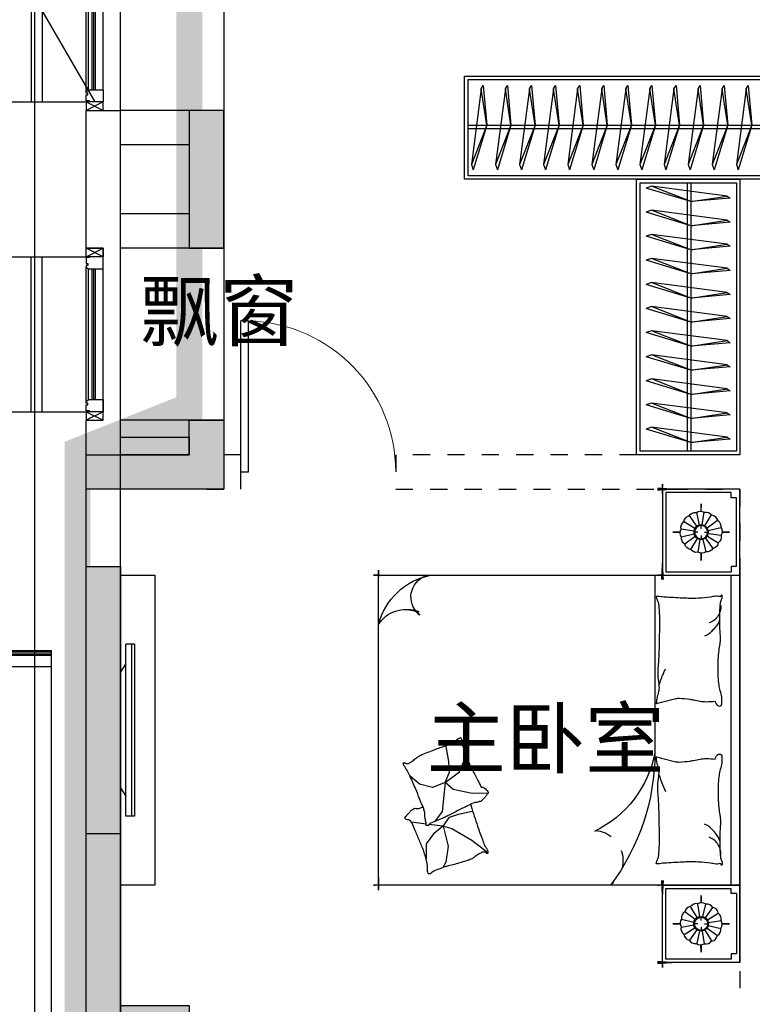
# Model space of a CAD drawing. Header units: millimetres. Extents: x 296296 to 297283, y 219875 to 220035.
# Tile 44 of 256: x 296655.19 to 296659.45, y 220011.22 to 220016.94. Entities that reach past the tile are written whole.
import ezdxf

# ---------------------------------------------------------------- set-up
doc = ezdxf.new("R2010")
doc.units = ezdxf.units.MM
for name, pattern in [('185洋房-边套（报建版）-旧规$0$DASH', [0.35, 0.25, -0.1]), ('185洋房-边套（报建版）-旧规$0$洋房户型$0$CONTINOUS', [0]), ('185洋房-边套（报建版）-旧规$0$洋房户型$0$XU-140-SF-N1$0$DASH', [0.35, 0.25, -0.1])]:
    doc.linetypes.add(name, pattern=pattern)
doc.layers.add('面积-计容-住宅-1', color=1, linetype='Continuous', lineweight=0)
doc.styles.get("Standard").update_dxf_attribs({"font": 'arial.ttf'})

# ---------------------------------------------------------------- blocks, each defined once
blk = doc.blocks.new('wy53eu64i765i57i78i')
for points in [[(950474.8552037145, 185258.4376817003), (950674.8552037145, 185258.4376817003), (950674.8552037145, 186058.4376817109), (950474.8552037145, 186058.4376817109)], [(949874.8547115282, 183858.4376814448), (949874.8547115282, 184058.4377638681), (950474.8551656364, 184058.4376814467), (950474.8551656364, 184258.4376814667), (950674.8551656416, 184258.4376814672), (950674.855165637, 183858.4376814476)], [(950074.8551655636, 181858.4376814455), (950074.855165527, 180858.4377258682), (950474.8547115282, 180858.4377258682), (950474.8547115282, 180658.4377258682), (949874.8547115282, 180658.4377258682), (949874.8547115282, 181858.4376814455)]]:
    blk.add_hatch(color=253).paths.add_polyline_path(points)
at = {"color": 253}
for points in [[(950474.8552037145, 185258.4376817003), (950674.8552037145, 185258.4376817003), (950674.8552037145, 186058.4376817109), (950474.8552037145, 186058.4376817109)], [(949874.8547115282, 183858.4376814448), (949874.8547115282, 184058.4377638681), (950474.8551656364, 184058.4376814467), (950474.8551656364, 184258.4376814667), (950674.8551656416, 184258.4376814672), (950674.855165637, 183858.4376814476)], [(950074.8551655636, 181858.4376814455), (950074.855165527, 180858.4377258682), (950474.8547115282, 180858.4377258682), (950474.8547115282, 180658.4377258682), (949874.8547115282, 180658.4377258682), (949874.8547115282, 181858.4376814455)]]:
    blk.add_lwpolyline(points, close=True, dxfattribs=at)
blk = doc.blocks.new('sayea5yuteaytuytrauyt')
h = blk.add_hatch()
h.set_pattern_fill('钢筋混凝土', color=253, scale=100)
h.set_pattern_definition([(45, (0, 0), (-176.7766952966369, 176.7766952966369), []), (49.99999999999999, (0, 0), (717.2601826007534, -62.75213498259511), [75, -825]), (355, (0, 0), (-138.751333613, 752.1921337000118), [60, -660]), (100.4514, (59.77168, -5.22934), (578.5093817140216, 689.4395420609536), [63.74019000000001, -701.142112]), (46.1842, (0, 200), (1067.241048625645, -165.5190143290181), [112.5, -1237.5]), (96.63560000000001, (88.936745, 186.206693), (934.6627055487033, 974.1178709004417), [95.610288, -1051.713]), (351.1842, (0, 200), (934.6619451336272, 974.1186009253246), [90, -990]), (21, (100, 150), (596.9070521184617, -402.6188906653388), [75, -825]), (326.0000000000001, (100, 150), (243.3153319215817, 725.150045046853), [60, -660]), (71.4514, (149.742233, 116.448394), (840.22262858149, 322.5304967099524), [63.74019000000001, -701.142112]), (37.5, (0, 0), (12.15985531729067, 332.8938538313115), [0, -652, 0, -670, 0, -662.5]), (7.5, (0, 0), (263.0695374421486, 394.4117118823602), [0, -382, 0, -637, 0, -252.5]), (327.5, (-223, 0), (533.822436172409, -22.55487173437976), [0, -250, 0, -780, 0, -1035]), (317.5, (-323, 0), (583.1861693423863, 100.1049823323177), [0, -325, 0, -518, 0, -735])])
h.paths.add_polyline_path([(1007424.854593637, 89058.43775986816), (1007424.854593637, 87258.43856486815), (1007174.854593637, 87258.43856486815), (1007174.854593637, 89058.43775986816)])
h.paths.add_polyline_path([(1021574.855280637, 89058.43775986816), (1021574.855280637, 87258.43856486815), (1021324.855280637, 87258.43856486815), (1021324.855280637, 89058.43775986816)])
h.paths.add_polyline_path([(989374.8548266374, 89058.43775186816), (989374.8548266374, 87258.43815686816), (989124.8548266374, 87258.43815686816), (989124.8548266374, 89058.43775186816)])
h.paths.add_polyline_path([(1039624.855051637, 89058.43775186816), (1039624.855051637, 87258.43815686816), (1039374.855051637, 87258.43815686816), (1039374.855051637, 89058.43775186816)])
h.paths.add_polyline_path([(1014474.854936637, 87858.43815686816), (1014474.854936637, 84858.43816086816), (1014274.854936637, 84858.43816086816), (1014274.854936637, 87858.43815686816)])
h.paths.add_polyline_path([(1044574.854944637, 92958.43692786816), (1044574.854944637, 91158.43691286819), (1044374.854944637, 91158.43691286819), (1044374.854944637, 92758.43691286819), (1044074.854822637, 92758.43691286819), (1044074.854822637, 92958.43691286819)])
h.paths.add_polyline_path([(984374.8549336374, 92758.43691286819), (984374.8549336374, 91158.43691286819), (984174.8549336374, 91158.43691286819), (984174.8548116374, 92958.43691286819), (984674.8550556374, 92958.43691286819), (984674.8550556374, 92758.43691286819)])
h.paths.add_polyline_path([(1027974.850721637, 92758.43691286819), (1027974.850721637, 91258.40206186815), (1027774.850721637, 91258.40206186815), (1027774.850721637, 92958.43691286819), (1028324.850721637, 92958.43691286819), (1028324.850721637, 92758.43691286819)])
h.paths.add_polyline_path([(1000974.859155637, 92958.43691286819), (1000974.859155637, 91258.40206186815), (1000774.859155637, 91258.40206186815), (1000774.859155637, 92758.43691286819), (1000424.859155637, 92758.43691286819), (1000424.859155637, 92958.43691286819)])
h.paths.add_polyline_path([(1033174.859613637, 92958.43691286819), (1033174.859613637, 91258.40205786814), (1032974.859613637, 91258.40205786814), (1032974.859613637, 92758.43691286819), (1032624.859613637, 92758.43691286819), (1032624.859613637, 92958.43691286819)])
h.paths.add_polyline_path([(995774.8502636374, 92758.43691286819), (995774.8502636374, 91258.40205786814), (995574.8502636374, 91258.40205786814), (995574.8502636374, 92958.43691286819), (996124.8502636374, 92958.43691286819), (996124.8502636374, 92758.43691286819)])
h.paths.add_polyline_path([(1014874.854936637, 80258.43772586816), (1014874.854936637, 80058.43772586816), (1014274.854936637, 80058.43772586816), (1014274.854936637, 81858.43772586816), (1014474.854936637, 81858.43772586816), (1014474.854936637, 80258.43772586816)])
h.paths.add_polyline_path([(1046674.855165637, 92358.43775186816), (1046674.855165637, 90658.43777086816), (1046474.855165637, 90658.43777086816), (1046474.855165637, 92158.43775186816), (1046024.855051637, 92158.43775186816), (1046024.855051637, 92358.43775186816)])
h.paths.add_polyline_path([(982274.8547116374, 92158.43775186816), (982274.8547116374, 90658.43777086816), (982074.8547116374, 90658.43777086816), (982074.8547116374, 92358.43775186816), (982724.8548266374, 92358.43775186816), (982724.8548266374, 92158.43775186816)])
h.paths.add_polyline_path([(1042874.855566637, 80058.43772586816), (1042874.855604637, 79458.43791586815), (1042074.855596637, 79458.43791586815), (1042074.855596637, 79658.43791586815), (1042674.855566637, 79658.43791586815), (1042674.855528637, 80258.43772586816), (1043624.855539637, 80258.43772586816), (1043624.855539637, 80058.43772586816)])
h.paths.add_polyline_path([(1010674.855341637, 80058.43772586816), (1010674.855379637, 79458.43791586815), (1009874.855367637, 79458.43791586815), (1009874.855367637, 79658.43791586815), (1010474.855341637, 79658.43791586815), (1010474.855303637, 80258.43772586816), (1011424.855310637, 80258.43772586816), (1011424.855310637, 80058.43772586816)])
h.paths.add_polyline_path([(1018874.854505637, 79658.43791586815), (1018874.854505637, 79458.43791586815), (1018074.854498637, 79458.43791586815), (1018074.854536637, 80058.43772586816), (1017324.854563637, 80058.43772586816), (1017324.854563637, 80258.43772586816), (1018274.854536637, 80258.43773286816), (1018274.854536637, 79658.43791586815)])
h.paths.add_polyline_path([(986674.8542806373, 79658.43791586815), (986674.8542806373, 79458.43791586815), (985874.8542736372, 79458.43791586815), (985874.8543116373, 80058.43772586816), (985124.8543376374, 80058.43772586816), (985124.8543376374, 80258.43772586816), (986074.8543116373, 80258.43773286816), (986074.8543116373, 79658.43791586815)])
h.paths.add_polyline_path([(1016574.855280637, 92758.43691286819), (1016574.855280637, 91158.43691286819), (1016374.855280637, 91158.43691286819), (1016374.855280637, 92158.43775186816), (1016074.855051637, 92158.43775186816), (1016074.855051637, 92358.43775186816), (1016374.855280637, 92358.43775186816), (1016374.855280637, 92958.43691286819), (1016874.855280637, 92958.43691286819), (1016874.855280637, 92758.43691286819)])
h.paths.add_polyline_path([(1012374.854593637, 92158.43775186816), (1012374.854593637, 91158.43691286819), (1012174.854593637, 91158.43691286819), (1012174.854593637, 92758.43691286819), (1011874.854593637, 92758.43691286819), (1011874.854593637, 92958.43691286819), (1012374.854593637, 92958.43691286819), (1012374.854593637, 92358.43775186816), (1012674.854826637, 92358.43775186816), (1012674.854826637, 92158.43775186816)])
h.paths.add_polyline_path([(1031699.854631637, 87258.43614286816), (1031699.854631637, 86658.43778686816), (1029249.854215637, 86658.43778686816), (1029249.854215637, 87258.43614286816), (1029449.854215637, 87258.43614286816), (1029449.854215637, 86858.43778286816), (1031499.854631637, 86858.43778286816), (1031499.854631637, 87258.43614286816)])
h.paths.add_polyline_path([(999499.8556616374, 87258.43614286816), (999499.8556616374, 86658.43778686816), (997049.8552426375, 86658.43778686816), (997049.8552426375, 87258.43614286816), (997249.8552426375, 87258.43614286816), (997249.8552426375, 86858.43778286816), (999299.8556616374, 86858.43778286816), (999299.8556616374, 87258.43614286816)])
h.paths.add_polyline_path([(1029449.854215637, 89158.43772886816), (1029449.854215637, 88743.43829786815), (1029249.854215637, 88743.43829786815), (1029249.854215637, 89358.43772886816), (1031699.854631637, 89358.43772886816), (1031699.854631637, 88743.43913286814), (1031499.854631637, 88743.43913286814), (1031499.854631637, 89158.43772886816)])
h.paths.add_polyline_path([(999499.8556616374, 89358.43772886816), (999499.8556616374, 88743.43829786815), (999299.8556616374, 88743.43829786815), (999299.8556616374, 89158.43772886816), (997249.8552426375, 89158.43772886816), (997249.8552426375, 88743.43913286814), (997049.8552426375, 88743.43913286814), (997049.8552426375, 89358.43772886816)])
h.paths.add_polyline_path([(1026174.845110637, 92958.43691286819), (1026174.845110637, 90058.43717586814), (1025974.845110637, 90058.43717586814), (1025974.845110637, 92758.43691286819), (1025574.850809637, 92758.43691286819), (1025574.850809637, 92958.43691286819)])
h.paths.add_polyline_path([(1002774.864763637, 92758.43691286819), (1002774.864763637, 90058.43717586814), (1002574.864763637, 90058.43717586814), (1002574.864763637, 92958.43691286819), (1003174.859068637, 92958.43691286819), (1003174.859068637, 92758.43691286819)])
h.paths.add_polyline_path([(993974.8547306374, 92958.43691686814), (993974.8547306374, 90058.44779286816), (993774.8547306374, 90058.44779286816), (993774.8547306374, 92758.43691286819), (993374.8515306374, 92758.43691286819), (993374.8515306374, 92958.43691286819)])
h.paths.add_polyline_path([(1034974.855142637, 92758.43691286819), (1034974.855142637, 90058.44779286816), (1034774.855142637, 90058.44779286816), (1034774.855142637, 92958.43691686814), (1035374.858343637, 92958.43691286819), (1035374.858343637, 92758.43691286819)])
h.paths.add_polyline_path([(1046674.855165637, 83408.43776386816), (1046674.855165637, 80058.43772586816), (1046074.855165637, 80058.43772586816), (1046074.855165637, 80258.43772586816), (1046474.855165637, 80258.43772586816), (1046474.855165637, 83408.43776386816)])
h.paths.add_polyline_path([(982674.8547116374, 80258.43772586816), (982674.8547116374, 80058.43772586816), (982074.8547116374, 80058.43772586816), (982074.8547116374, 83408.43776386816), (982274.8547116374, 83408.43776386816), (982274.8547116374, 80258.43772586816)])
h.paths.add_polyline_path([(1001674.854280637, 89358.43772886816), (1001674.854280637, 86658.43778686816), (1001474.854280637, 86658.43778686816), (1001474.854280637, 89158.43772886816), (1000774.859155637, 89158.43772886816), (1000774.859155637, 89358.43772886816)])
h.paths.add_polyline_path([(1027274.855596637, 89158.43772886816), (1027274.855596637, 86658.43778686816), (1027074.855596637, 86658.43778686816), (1027074.855596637, 89358.43772886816), (1027974.850721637, 89358.43772886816), (1027974.850721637, 89158.43772886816)])
h.paths.add_polyline_path([(995074.8548266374, 89158.43772886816), (995074.8548266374, 86658.43778686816), (994874.8548266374, 86658.43778686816), (994874.8548266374, 89358.43772886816), (995774.8502636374, 89358.43772886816), (995774.8502636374, 89158.43772886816)])
h.paths.add_polyline_path([(1033874.855051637, 89358.43772886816), (1033874.855051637, 86658.43778686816), (1033674.855051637, 86658.43778686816), (1033674.855051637, 89158.43772886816), (1032974.859613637, 89158.43772886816), (1032974.859613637, 89358.43772886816)])
h.paths.add_polyline_path([(989374.8548266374, 92958.43691286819), (989374.8548266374, 92158.43691286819), (988974.8548266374, 92158.43691286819), (988974.8548266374, 92958.43691286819)])
h.paths.add_polyline_path([(1007574.854593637, 92958.43691286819), (1007574.854593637, 92158.43691286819), (1007174.854593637, 92158.43691286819), (1007174.854593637, 92958.43691286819)])
h.paths.add_polyline_path([(995074.8548266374, 79658.43738986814), (995074.8548266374, 79258.43738986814), (994374.8548266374, 79258.43738986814), (994374.8548266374, 79658.43738986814)])
h.paths.add_polyline_path([(1002174.854280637, 79658.43738986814), (1002174.854280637, 79258.43738986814), (1001474.854280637, 79258.43738986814), (1001474.854280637, 79658.43738986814)])
h.paths.add_polyline_path([(1027274.855596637, 79658.43738986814), (1027274.855596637, 79258.43738986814), (1026574.855596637, 79258.43738986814), (1026574.855596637, 79658.43738986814)])
h.paths.add_polyline_path([(1034374.855051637, 79658.43738986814), (1034374.855051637, 79258.43738986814), (1033674.855051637, 79258.43738986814), (1033674.855051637, 79658.43738986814)])
h.paths.add_polyline_path([(1039774.855051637, 92958.43691286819), (1039774.855051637, 92158.43691286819), (1039374.855051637, 92158.43691286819), (1039374.855051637, 92958.43691286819)])
h.paths.add_polyline_path([(1021574.855280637, 92958.43691286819), (1021574.855280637, 92158.43691286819), (1021174.855280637, 92158.43691286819), (1021174.855280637, 92958.43691286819)])
at = {"color": 253}
blk.add_lwpolyline([(982674.8547116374, 80258.43772586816), (982674.8547116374, 80058.43772586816), (982074.8547116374, 80058.43772586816), (982074.8547116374, 83408.43776386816), (982274.8547116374, 83408.43776386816), (982274.8547116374, 80258.43772586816), (982674.8547116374, 80258.43772586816)], close=True, dxfattribs=at)
blk = doc.blocks.new('4uyh5uj6kj67j75rykjtuk7tsik76ykj')
at = {"color": 253}
for s, p in [('飘窗', (807388, 426725.525874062)), ('主卧室', (809054.5000000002, 424241.453669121))]:
    blk.add_text(s, height=337.5886524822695, dxfattribs=at).set_placement(p)
blk = doc.blocks.new('*U1133')
at = {"color": 253}
for p, q in [((81.74266609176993, 1227.285564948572), (31.14089684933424, 1227.28556510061)), ((31.14089620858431, 1109.991018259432), (31.14089684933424, 1227.28556510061)), ((64.69396885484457, 1227.285564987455), (64.69396468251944, 227.2593740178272)), ((81.74266609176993, 1227.285564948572), (81.7426618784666, 227.2593739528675)), ((-3.98270785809e-05, 1063.073199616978), (31.14089619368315, 1109.991018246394)), ((31.14089324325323, 344.5539209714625), (31.14089620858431, 1109.991018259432)), ((-4.22820448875e-05, 391.4717398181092), (-3.98270785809e-05, 1063.073199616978)), ((-4.22820448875e-05, 391.4717398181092), (31.14089324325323, 344.5539209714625)), ((31.1408926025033, 227.259374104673), (31.1408932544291, 344.5539209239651)), ((81.7426618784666, 227.2593739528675), (31.1408926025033, 227.259374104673))]:
    blk.add_line(p, q, dxfattribs=at)
blk.add_lwpolyline([(199.9999588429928, -172.7275289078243), (-4.11570072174e-05, -172.7275289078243), (-4.0790066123e-05, 1627.272469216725), (199.9999588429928, 1627.272469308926)], close=True, dxfattribs=at)
blk = doc.blocks.new('185洋房-边套（报建版）-旧规$0$洋房户型$0$11A$C17570B11')
at = {"color": 253}
for p, q in [((0, 0), (-211.0270006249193, -32.54784116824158)), ((0, 0), (228.5429438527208, -89.85827781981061)), ((-211.0270006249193, -32.54784116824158), (-229.8062428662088, -20.4895358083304)), ((-211.0270006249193, -32.54784116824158), (228.5429438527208, -89.85827781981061)), ((228.5429438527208, -89.85827781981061), (259.1465271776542, -78.90659712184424))]:
    blk.add_line(p, q, dxfattribs=at)
blk.add_lwpolyline([(-229.8062428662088, -20.4895358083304), (0, 0), (259.1465271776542, -78.90659712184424)], dxfattribs=at)
blk = doc.blocks.new('*U1136')
at = {"color": 253}
for points in [[(49.99999854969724, 0), (1650.00000144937, 0), (1650.00000144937, -599.9999999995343), (49.99999854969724, -599.9999999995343)], [(69.99999854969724, -20), (1630.00000144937, -20), (1630.00000144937, -579.9999999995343), (69.99999854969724, -579.9999999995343)]]:
    blk.add_lwpolyline(points, close=True, dxfattribs=at)
for points in [[(69.99999854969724, -285.2554255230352), (1630.00000144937, -285.2554255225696)], [(69.99999854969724, -305.2554255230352), (1630.00000144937, -305.2554255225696)]]:
    blk.add_lwpolyline(points, dxfattribs=at)
at = {"color": 253, "rotation": 270}
for p in [(179.5653612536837, -285.148174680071), (319.5653612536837, -285.148174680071), (459.5653612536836, -285.148174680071), (599.5653612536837, -285.148174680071), (739.5653612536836, -285.148174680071), (879.5653612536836, -285.148174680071), (1019.565361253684, -285.148174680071), (1159.565361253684, -285.148174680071), (1299.565361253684, -285.148174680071), (1439.565361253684, -285.148174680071), (1579.565361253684, -285.148174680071)]:
    blk.add_blockref('185洋房-边套（报建版）-旧规$0$洋房户型$0$11A$C17570B11', p, dxfattribs=at)
blk = doc.blocks.new('*U1118')
at = {"color": 253}
for points in [[(1399.999998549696, 0), (4500.000001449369, 0), (4500.000001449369, -599.9999999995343), (1399.999998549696, -599.9999999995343)], [(1419.999998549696, -20), (4480.000001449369, -20), (4480.000001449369, -579.9999999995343), (1419.999998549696, -579.9999999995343)]]:
    blk.add_lwpolyline(points, close=True, dxfattribs=at)
for points in [[(1419.999998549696, -285.2554255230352), (4480.000001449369, -285.2554255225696)], [(1419.999998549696, -305.2554255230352), (4480.000001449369, -305.2554255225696)]]:
    blk.add_lwpolyline(points, dxfattribs=at)
at = {"color": 253, "rotation": 270}
for p in [(1529.565361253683, -285.148174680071), (1669.565361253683, -285.148174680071), (1809.565361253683, -285.148174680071), (1949.565361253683, -285.148174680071), (2089.565361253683, -285.148174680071), (2229.565361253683, -285.148174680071), (2369.565361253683, -285.148174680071), (2509.565361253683, -285.148174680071), (2649.565361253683, -285.148174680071), (2789.565361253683, -285.148174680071), (2929.565361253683, -285.148174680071), (3069.565361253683, -285.148174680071), (3209.565361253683, -285.148174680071), (3349.565361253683, -285.148174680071), (3489.565361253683, -285.148174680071), (3629.565361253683, -285.148174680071), (3769.565361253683, -285.148174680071), (3909.565361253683, -285.148174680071), (4049.565361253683, -285.148174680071), (4189.565361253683, -285.148174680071), (4329.565361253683, -285.148174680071), (4469.565361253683, -285.148174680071)]:
    blk.add_blockref('185洋房-边套（报建版）-旧规$0$洋房户型$0$11A$C17570B11', p, dxfattribs=at)
blk = doc.blocks.new('185洋房-边套（报建版）-旧规$0$洋房户型$0$11A$C643C1FD2')
at = {"color": 253}
for points in [[(28.00162752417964, 342.6770962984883, -0.2633679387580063), (0.0515171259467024, 361.4657623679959, -0.494818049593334), (9.22300753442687, 380.2089987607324, -0.049224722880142), (26.89366485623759, 381.9528907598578, -0.0368308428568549), (50.53589313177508, 380.2089987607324, -0.0318926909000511), (88.513958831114, 372.0737317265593, 0.0357819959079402), (122.4282498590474, 365.0841070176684, 0.0329412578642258), (212.0899194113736, 359.1705537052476, 0.0265644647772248), (323.3170857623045, 365.0841070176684, 0.0179054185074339), (360.8313586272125, 370.4487565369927, -0.0333974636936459), (381.0393698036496, 372.7026747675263, -0.0320396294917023), (418.1219118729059, 371.9701745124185, 0.018441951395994), (482.4437609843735, 368.9494421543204, 0.0108372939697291), (547.20722402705, 369.7023622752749, 0.0146238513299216), (595.1154809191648, 372.7026747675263, 0.1112493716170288), (617.6622878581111, 380.009099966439, -0.1537083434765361), (634.5505437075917, 383.9622313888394, -0.0764444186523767), (641.9869964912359, 382.2391803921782, -0.215512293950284), (643.9398537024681, 380.2089987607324, -0.5858582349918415), (641.2773915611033, 377.1638927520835, 0.3634893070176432), (636.428366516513, 374.5792910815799, 0.1917162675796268), (636.3710470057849, 363.0441536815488, -0.1296753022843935), (638.3061893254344, 346.4303289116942, -0.0173502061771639), (635.3064320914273, 329.6262630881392, 0.0193256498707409), (632.6727208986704, 314.5282753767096, 0.0188175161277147), (626.0583722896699, 246.1461785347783, 0.0218280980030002), (625.1612337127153, 186.9199199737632, 0.0062041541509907), (626.5468691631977, 153.0692459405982, 0.0019630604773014), (632.6727208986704, 46.17539165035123, 0.0283408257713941), (636.9498540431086, 10.04676229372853, -0.1170135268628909), (636.428366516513, 1.137023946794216, -0.3660599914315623), (634.9992988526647, 0.2057491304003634, -0.0397304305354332), (621.4055880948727, 3.013640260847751, -0.0483088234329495), (607.6671159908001, 8.49546699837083, 0.0629807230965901), (596.9933037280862, 12.39658056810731, 0.0405796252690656), (573.5959727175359, 15.7771522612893, 0.0143450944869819), (506.85604535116, 18.02642949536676, 0.0054844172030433), (381.4113608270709, 17.27782013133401, 0.0071527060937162), (285.2684470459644, 14.27319686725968, 0.0087615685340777), (242.7241944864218, 11.586396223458, -0.0081531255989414), (197.0090114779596, 8.643489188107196, -0.062510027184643), (139.879690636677, 13.04411358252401, 0.078669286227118), (94.29284231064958, 15.08410701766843, 0.0478250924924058), (71.93141105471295, 10.36764307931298, -0.0344939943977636), (41.1465831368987, 3.013640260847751, -0.0235713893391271), (15.81139786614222, -8.1299222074e-06, -0.5102284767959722), (14.85667191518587, 1.137023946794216), (22.36815910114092, 31.16260241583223), (43.02460189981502, 113.7327313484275, 0.0730409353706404), (44.97563112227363, 133.3135636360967, 0.0233051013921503), (39.26876032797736, 194.4262439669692, 0.0182988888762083), (35.19884174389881, 217.2706755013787, -0.0109698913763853), (27.85368260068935, 255.2657693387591, -0.0422811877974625), (24.94686314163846, 289.579173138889, -0.0272005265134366), (27.85368260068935, 342.9727865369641)], [(501.8616993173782, 368.8804882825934, 0.0278421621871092), (478.0799251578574, 358.2673156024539, 0.0486850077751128), (465.5431597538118, 350.1835615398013, 0.0236664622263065), (437.6198862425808, 325.8245057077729, 0.0312234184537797), (418.5966097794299, 305.1453350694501, 0.0468009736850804), (413.4886008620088, 297.4792006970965, 0.023190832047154), (405.4516541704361, 280.7496055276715)], [(583.8483481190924, 374.5792910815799, 0.0881531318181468), (549.3185234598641, 371.0355364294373, 0.0881531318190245), (518.1231781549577, 355.8132692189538, 0.0775471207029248), (496.4769416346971, 334.2011149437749, 0.077547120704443), (482.4437609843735, 307.0218101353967)], [(118.3913605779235, 15.79728258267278, 0.0097294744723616), (145.6801728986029, 24.82911724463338, 0.009729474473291), (172.5969230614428, 34.91583502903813, 0.0079705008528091), (194.3418602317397, 43.95450188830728, 0.0079705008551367), (215.7876314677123, 53.68171564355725)]]:
    blk.add_lwpolyline(points, format="xyb", dxfattribs=at)
blk = doc.blocks.new('185洋房-边套（报建版）-旧规$0$洋房户型$0$11A$C5A527934')
at = {"color": 253}
for p, q in [((122.7863028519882, 492.3297854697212), (194.0422210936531, 398.7701386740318)), ((469.082148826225, 493.1734273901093), (467.2889541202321, 399.6312042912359)), ((347.0384173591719, 320.5457457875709), (364.8287260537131, 400.5479455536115)), ((194.0422210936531, 398.7701386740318), (261.6452530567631, 281.4336128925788)), ((467.2889541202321, 399.6312042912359), (490.5114477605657, 289.7861020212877)), ((592.6898554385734, 326.9167924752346), (677.8384109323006, 360.9532905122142)), ((677.8384109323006, 360.9532905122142), (699.5126560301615, 357.8590980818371)), ((329.248285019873, 268.9888375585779), (347.0384173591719, 320.5457457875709)), ((490.5114477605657, 289.7861020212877), (530.7634408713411, 243.3727071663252)), ((530.7634408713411, 243.3727071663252), (592.6898554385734, 326.9167924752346)), ((69.51041293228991, 247.6549006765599), (37.09750266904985, 229.6184736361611)), ((162.0198065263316, 260.0996760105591), (69.51041293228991, 247.6549006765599)), ((277.656460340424, 231.6545115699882), (162.0198065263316, 260.0996760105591)), ((277.656460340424, 231.6545115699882), (233.1808649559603, 174.7640555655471)), ((261.6452530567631, 281.4336128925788), (277.656460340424, 231.6545115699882)), ((277.656460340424, 231.6545115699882), (329.248285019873, 268.9888375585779)), ((277.656460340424, 231.6545115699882), (288.2512753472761, 146.9533973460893)), ((530.7634408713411, 243.3727071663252), (363.562474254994, 226.3543945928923)), ((530.7634408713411, 243.3727071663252), (502.8965543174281, 169.1111991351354)), ((530.7634408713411, 243.3727071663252), (591.1416068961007, 268.1265008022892)), ((591.1416068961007, 268.1265008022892), (653.0678451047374, 265.0323083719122)), ((653.0678451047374, 265.0323083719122), (741.3128976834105, 249.5610920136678)), ((741.3128976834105, 249.5610920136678), (744.2826452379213, 243.7632998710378)), ((233.1808649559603, 174.7640555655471), (174.4729873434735, 132.0963089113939)), ((318.6659118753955, 193.8651198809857), (307.8287011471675, 186.1295117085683)), ((363.562474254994, 226.3543945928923), (318.6659118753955, 193.8651198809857)), ((174.4729873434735, 132.0963089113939), (90.85874809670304, 132.0963089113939)), ((289.9070901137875, 133.7158508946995), (300.5571840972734, 48.57280439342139)), ((502.8965543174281, 169.1111991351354), (521.4744786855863, 94.8498182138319)), ((521.4744786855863, 94.8498182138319), (569.7114051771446, 38.53747242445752))]:
    blk.add_line(p, q, dxfattribs=at)
blk.add_lwpolyline([(405.0356356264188, 391.5003112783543, -0.0256263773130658), (394.5934741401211, 394.0405346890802, -0.0108003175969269), (278.209239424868, 431.5106167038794, -0.0045599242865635), (199.4338971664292, 459.5707737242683, -0.0112502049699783), (167.8769151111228, 471.9491266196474, -0.0693939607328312), (150.9364112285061, 481.9861399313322, 0.0797562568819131), (135.9971100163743, 490.4264496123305, 0.1063994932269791), (122.7863028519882, 492.3297854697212, 0.3286420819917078), (119.1773717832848, 489.2655320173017, 0.2995467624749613), (121.3153486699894, 483.4137400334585, -0.1899166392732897), (126.2542959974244, 475.4833428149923, -0.0335175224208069), (127.3176843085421, 466.2475801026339, -0.0756271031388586), (126.8906863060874, 462.1304654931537, -0.0534886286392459), (124.2209201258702, 455.063051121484, -0.0178378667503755), (113.3135905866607, 435.2732662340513, -0.0383935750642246), (97.84424402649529, 413.4275901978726, 0.0595290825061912), (88.45066338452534, 398.9000875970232, 0.0359425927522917), (78.95537845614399, 375.3470172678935, 0.011245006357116), (55.85925023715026, 297.6302435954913, 0.0062027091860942), (46.61283075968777, 262.009805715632, -0.010783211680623), (41.10622010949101, 241.5682398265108, -0.0194848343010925), (37.09750266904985, 229.6184736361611, -0.0050616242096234), (19.43351800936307, 184.4461909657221, -0.1013919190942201), (4.367418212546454, 161.6979340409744, 0.2237680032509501), (2.24386440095e-05, 149.6127858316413, 0.2555795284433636), (2.805489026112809, 145.4583129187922, 0.0815627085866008), (16.92475666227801, 140.8788286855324, 0.0718052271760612), (32.32184490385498, 140.7632261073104, -0.0699853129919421), (48.11559286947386, 140.7018463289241, -0.0354599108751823), (101.6783004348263, 129.0320565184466, -0.0294323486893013), (163.8247328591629, 106.7504570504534, -0.0015539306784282), (193.8273851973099, 93.84524431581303, 0.0015200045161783), (224.4987916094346, 80.64991030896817, 0.004735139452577), (256.237719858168, 67.46336765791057, -0.0038204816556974), (295.604757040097, 51.19196171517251, -0.2960011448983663), (315.3198151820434, 22.10359100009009, 0.6497743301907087), (334.6137799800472, 13.98520612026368, 0.0231899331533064), (338.6621444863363, 18.15789371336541, -0.0288000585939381), (341.960333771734, 21.48196777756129, -0.0057266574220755), (347.8876233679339, 26.68343014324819, 0.0043580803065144), (355.6948428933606, 33.49688085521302, 0.0275279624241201), (370.9950301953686, 48.67188713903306, 0.0462141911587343), (378.6929041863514, 58.96571177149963, 0.194121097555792), (381.2113511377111, 73.97301234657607, -0.1337189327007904), (382.2652226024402, 95.61669339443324, -0.0057790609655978), (388.9653815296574, 115.431317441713, -0.0088817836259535)], format="xyb", dxfattribs=at)
blk.add_lwpolyline([(770.2698468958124, 299.0561550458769, 0.1013919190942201), (787.0352203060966, 320.5827156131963, -0.2237680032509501), (792.3160632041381, 332.2975630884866, -0.2555795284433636), (789.8372789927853, 336.6548462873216, -0.0815627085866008), (776.1105519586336, 342.3030636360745, -0.0718052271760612), (760.7676185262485, 343.5984725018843, 0.0699853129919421), (745.0250362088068, 344.8702209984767, 0.0354599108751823), (692.5143547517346, 360.6111221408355, 0.0294323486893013), (632.2585668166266, 387.5905357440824, 0.0015539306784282), (603.3333250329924, 402.757409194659, -0.0015200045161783), (573.7635334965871, 418.2648087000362, -0.004735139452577), (543.1286866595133, 433.8452654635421, 0.0038204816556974), (505.1246174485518, 453.0861851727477, 0.2960011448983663), (487.6971029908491, 483.6000929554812, 0.265444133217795), (469.082148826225, 493.1734273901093, -0.0231899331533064), (464.7258680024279, 489.3233112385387, 0.0288000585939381), (461.1825995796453, 486.2618132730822, 0.0057266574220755), (454.8740680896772, 481.5299634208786, -0.0043580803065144), (446.5675822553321, 475.3349589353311, -0.0275279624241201), (430.149279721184, 461.3773126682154, -0.0462141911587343), (421.6850562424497, 451.7037915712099, -0.194121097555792), (418.0237477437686, 436.9336708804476, 0.1337189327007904), (415.3140452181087, 415.4344363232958, 0.0115049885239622), (398.5551213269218, 377.3189803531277, 0.0088817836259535), (374.8533441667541, 328.8747350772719, 0.0124257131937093), (341.4359616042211, 267.358714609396, -0.0336123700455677), (330.0450882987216, 244.0923795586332), (309.3242681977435, 193.4073047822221), (293.3396342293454, 154.3073867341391, 0.2243410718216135), (280.2644931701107, 142.336453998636, -0.7227715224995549), (280.1118582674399, 134.362428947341, -0.1035130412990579), (283.475598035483, 133.9159818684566, 0.0534647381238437), (289.9907356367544, 133.7042395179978, 0.0301092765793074), (310.7412826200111, 129.5083340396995, -0.0314364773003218), (330.6279829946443, 125.5419687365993, -0.0532399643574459), (344.2355694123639, 125.1658530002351, 0.0551795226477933), (357.3661006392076, 124.7520930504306, 0.0562710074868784), (380.1486569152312, 118.8334074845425, 0.0108003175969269), (493.3185365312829, 72.55300682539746, 0.0045599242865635), (569.7114051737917, 38.53747242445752, 0.0112502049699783), (600.2267866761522, 23.7767736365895, 0.0693939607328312), (616.3481453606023, 12.47084147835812, -0.0797562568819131), (630.5965715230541, 2.91030277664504, -0.1063994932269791), (643.622630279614, -7.6228861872e-06, -0.3286420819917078), (647.45581179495, 2.778616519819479, -0.2995467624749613), (645.7726487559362, 8.777064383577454, 0.1899166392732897), (641.4560746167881, 17.06268979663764, 0.0335175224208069), (641.103711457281, 26.35278924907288, 0.0756271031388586), (641.8450193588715, 30.42506412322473, 0.0534886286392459), (645.0486305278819, 37.26705745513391, 0.0178378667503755), (657.4407085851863, 56.16260785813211, 0.0383935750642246), (674.5389620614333, 76.75833489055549, -0.0595290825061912), (685.0184041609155, 90.52310813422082, -0.0359425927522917), (696.2910374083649, 113.2791029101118, -0.011245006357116), (725.2760093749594, 188.9969967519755, -0.0062027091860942), (737.2254412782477, 223.8039349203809, 0.010783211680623), (744.2826452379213, 243.7632998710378, 0.0194848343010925), (749.1954882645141, 255.370655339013, 0.0050616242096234)], format="xyb", close=True, dxfattribs=at)
blk = doc.blocks.new('185洋房-边套（报建版）-旧规$0$洋房户型$0$11cdx床头灯2.0')
at = {"color": 253}
for p, q in [((-6.675826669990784, 42.33230819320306), (-18.26673075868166, 115.8317782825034)), ((0, 121.9930754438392), (0, 164.8358911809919)), ((-34.65398450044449, 25.21293987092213), (-94.82196508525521, 68.98890669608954)), ((-22.36753262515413, 36.55522483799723), (-61.20316116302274, 100.0242339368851)), ((10.03221337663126, 41.66468136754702), (27.45064381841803, 114.0049844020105)), ((25.21293987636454, 34.65398449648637), (68.98890671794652, 94.82196510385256)), ((36.55522483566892, 22.36753262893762), (100.0242339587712, 61.20316118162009)), ((-121.9930754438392, 0), (-164.8358911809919, 0)), ((-41.66468137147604, 10.0322133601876), (-114.0049843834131, 27.45064379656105)), ((-19.46074865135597, 0), (-38.24746614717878, 0)), ((0, 19.46074865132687), (0, 38.24746614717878)), ((19.46074865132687, 0), (38.24746614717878, 0)), ((42.33230819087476, 6.675826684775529), (115.8317783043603, 18.26673077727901)), ((121.9930754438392, 0), (164.8358911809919, 0)), ((-42.33230818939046, -6.675826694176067), (-115.831778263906, -18.26673078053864)), ((-36.55522482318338, -22.36753264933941), (-100.0242339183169, -61.20316118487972)), ((-25.21293984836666, -34.65398451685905), (-68.9889066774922, -94.82196510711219)), ((-27.26200928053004, -114.0502396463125), (-9.963274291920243, -41.68122052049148)), ((0, -19.46074865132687), (0, -38.24746614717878)), ((18.72336690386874, -113.8760766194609), (6.952890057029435, -42.28768495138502)), ((62.58618011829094, -99.16473352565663), (22.87297582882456, -36.24110863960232)), ((34.65398451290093, -25.21293985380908), (96.00410843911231, -67.33413310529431)), ((41.66468137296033, -10.03221335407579), (114.3802456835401, -25.8424789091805)), ((0, -121.9930754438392), (0, -164.8358911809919))]:
    blk.add_line(p, q, dxfattribs=at)
for points in [[(0, 164.8358911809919), (0, 121.9930754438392)], [(-164.8358911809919, 0), (-121.9930754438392, 0)], [(164.8358911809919, 0), (122.0982539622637, -1.711093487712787)], [(0, -164.8358911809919), (0, -121.9930754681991)]]:
    blk.add_lwpolyline(points, dxfattribs=at)
for radius in [42.85546614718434, 38.24746614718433]:
    blk.add_circle((0, 0), radius, dxfattribs=at)
for centre, start, end in [((-28.32740078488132, 77.05201628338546), 75.48094052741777, 145.0444984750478), ((3.315424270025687, 82.02720775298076), 52.98094052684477, 122.5444984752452), ((34.45350603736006, 74.51450042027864), 30.48094052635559, 100.0444984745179), ((-74.51450040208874, 34.45350601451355), 120.4809405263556, 190.0444984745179), ((-55.65763585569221, 60.34635381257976), 97.98094052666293, 167.5444984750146), ((60.34635383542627, 55.6576358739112), 7.980940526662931, 77.54449847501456), ((77.05201630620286, 28.32740080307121), 345.4809405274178, 55.04449847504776), ((-82.02720773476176, 3.315424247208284), 142.9809405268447, 212.5444984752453), ((82.02720777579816, -3.315424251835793), 322.9809405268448, 32.54449847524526), ((-77.05201626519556, -28.32740080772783), 165.4809405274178, 235.0444984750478), ((74.51450044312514, -34.45350601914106), 300.4809405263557, 10.04449847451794), ((-60.34635379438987, -55.65763587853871), 187.9809405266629, 257.5444984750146), ((-34.45350599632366, -74.51450042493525), 210.4809405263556, 280.044498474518), ((-3.31542422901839, -82.02720775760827), 232.9809405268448, 302.5444984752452), ((28.32740082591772, -77.05201628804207), 255.4809405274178, 325.0444984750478), ((55.65763589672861, -60.34635381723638), 277.9809405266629, 347.5444984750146)]:
    blk.add_arc(centre, 40.1031497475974, start, end, dxfattribs=at)
blk = doc.blocks.new('*U1084')
at = {"color": 253}
for p, q in [((-900, 0), (-1350, 0)), ((-1350, 0), (-1350, -450)), ((-1350, 0), (1400, 0)), ((900, 0), (-900, 0)), ((-900, 0), (-900, -2100)), ((-900, -450), (-900, 0)), ((900, -2100), (900, 0)), ((900, -450), (900, 0)), ((900, 0), (1400, 0)), ((1400, 0), (1400, -450)), ((-1330, -50), (-1330, -430)), ((-920, -430), (-920, -50)), ((900, -52.37141133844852), (-900, -52.37141133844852)), ((920, -430), (920, -50)), ((1380, -50), (1380, -430)), ((-1350, -450), (-900, -450)), ((-1330, -430), (-920, -430)), ((1400, -450), (900, -450)), ((1380, -430), (920, -430)), ((-900, -2100), (900, -2100))]:
    blk.add_line(p, q, dxfattribs=at)
at = {"color": 253, "linetype": '185洋房-边套（报建版）-旧规$0$洋房户型$0$CONTINOUS', "ltscale": 2.5}
blk.add_line((900, -494.0539780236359), (-129.6384496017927, -493.6936342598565), dxfattribs=at)
at = {"color": 253}
for points in [[(-1300, -20), (-1300, -50), (-1330, -50)], [(-950, -20), (-1300, -20)], [(-950, -20), (-950, -50), (-920, -50)], [(950, -20), (950, -50), (920, -50)], [(950, -20), (1350, -20)], [(1350, -20), (1350, -50), (1380, -50)]]:
    blk.add_lwpolyline(points, dxfattribs=at)
for points in [[(-1350, -332.5829230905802, 0, 18, 0), (-1350, -478.5486145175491, 10, 10, 0)], [(1400, -332.5829230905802, 0, 18, 0), (1400, -478.5486145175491, 10, 10, 0)], [(-900, -349.7433749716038, 0, 10, 0), (-900, -477.732901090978, 10, 10, 0)], [(900, -349.7433749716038, 0, 10, 0), (900, -477.732901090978, 10, 10, 0)], [(-1380.642982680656, -450, 10, 0, 0), (-1202.928873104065, -450, 10, 10, 0)], [(-873.3039343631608, -450, 18, 0, 0), (-1032.485541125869, -450, 10, 10, 0)], [(873.3039343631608, -450, 18, 0, 0), (1032.485541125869, -450, 10, 10, 0)], [(1430.642982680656, -450, 10, 0, 0), (1252.928873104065, -450, 10, 10, 0)], [(668.4798599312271, -1858.974266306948, 10, 0, 0.3742418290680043), (834.35406832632, -1895.367973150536, 10, 10, -2.215859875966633)], [(686.134763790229, -1863.698682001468, 10, 0, -0.1770186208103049), (693.2691898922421, -1995.667389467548, 10, 10, 2.215859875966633)], [(-900, -2005.373558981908, 0, 10, 0), (-900, -2130, 10, 10, 0)], [(900, -1958.516598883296, 0, 10, 0), (900, -2130, 10, 10, 0)], [(-658.2516379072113, -2100, 0, 10, 0), (-930, -2100, 10, 10, 0)], [(775.3735589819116, -2100, 0, 10, 0), (930, -2100, 10, 10, 0)]]:
    blk.add_lwpolyline(points, format="xyseb", dxfattribs=at)
at = {"color": 253, "linetype": '185洋房-边套（报建版）-旧规$0$洋房户型$0$CONTINOUS', "ltscale": 2.5}
for centre, radius, start, end in [((-128.8583196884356, -1775.735626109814), 1282.042229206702, 90.03486480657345, 126.977026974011), ((-10.6178487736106, -1124.520932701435), 641.9571511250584, 100.6846126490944, 154.0789214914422), ((515.9483600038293, -1720.672995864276), 391.6461517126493, 284.3565564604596, 348.6982700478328), ((773.9434106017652, -1781.829325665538), 129.6719098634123, 228.5450077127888, 346.4386693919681), ((519.1637179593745, -1944.946974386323), 181.3429785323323, 301.1833281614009, 22.206194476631)]:
    blk.add_arc(centre, radius, start, end, dxfattribs=at)
at = {"color": 253, "linetype": '185洋房-边套（报建版）-旧规$0$洋房户型$0$XU-140-SF-N1$0$DASH', "ltscale": 2.5}
blk.add_arc((-757.918790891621, -855.2302890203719), 175.8930122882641, 5.188406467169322, 143.8786841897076, dxfattribs=at)
at = {"color": 253, "xscale": -1}
for name, p in [('185洋房-边套（报建版）-旧规$0$洋房户型$0$11cdx床头灯2.0', (-1125, -225)), ('185洋房-边套（报建版）-旧规$0$洋房户型$0$11A$C643C1FD2', (-140.3062636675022, -485.6770544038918))]:
    blk.add_blockref(name, p, dxfattribs=at)
at = {"color": 253}
for name, p in [('185洋房-边套（报建版）-旧规$0$洋房户型$0$11A$C643C1FD2', (140.3062636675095, -485.6770544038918)), ('185洋房-边套（报建版）-旧规$0$洋房户型$0$11cdx床头灯2.0', (1150, -225)), ('185洋房-边套（报建版）-旧规$0$洋房户型$0$11A$C5A527934', (-835.6395401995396, -1956.163217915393))]:
    blk.add_blockref(name, p, dxfattribs=at)
blk = doc.blocks.new('185洋房-边套（报建版）-旧规$0$洋房户型$0$$DorLib2D$00000001')
at = {"color": 253}
for p, q in [((0.45, 0.9750000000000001), (0.5000000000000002, 0.9750000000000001)), ((0.45, 0), (0.45, 0.9750000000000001)), ((0.5, 0), (0.5, 0.9750000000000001)), ((0.5, 0), (0.45, 0))]:
    blk.add_line(p, q, dxfattribs=at)
at = {"color": 253, "lineweight": 13}
blk.add_arc((0.475, 0), 0.975, 91.4692835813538, 180, dxfattribs=at)
blk = doc.blocks.new('185洋房-边套（报建版）-旧规')
at = {"color": 253, "linetype": 'Continuous'}
for p, q in [((700.0000000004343, 6500.000000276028), (100.00000000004, 6500.000000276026)), ((100.00000000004, 6300.000000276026), (100.00000000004, 6500.000000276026)), ((700.0000000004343, 6500.000000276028), (700.0000000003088, 5700.000000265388)), ((500.0000000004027, 6300.000000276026), (100.00000000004, 6300.000000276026)), ((500.0000000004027, 6300.000000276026), (500.00000000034, 5900.000000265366)), ((500.00000000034, 5900.000000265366), (99.9999999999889, 5900.000000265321)), ((100.0000000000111, 5700.000000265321), (99.9999999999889, 5900.000000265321)), ((700.0000000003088, 5700.000000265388), (100.0000000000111, 5700.000000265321)), ((700.0000000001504, 4700.000000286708), (100.0000000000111, 4700.000000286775)), ((100, 4600.000000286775), (100.0000000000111, 4700.000000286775)), ((700.0000000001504, 4700.000000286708), (700.0000000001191, 4500.000000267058)), ((500.0000000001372, 4600.00000028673), (100, 4600.000000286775)), ((500.0000000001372, 4600.00000028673), (500.0000000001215, 4500.000000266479)), ((500.0000000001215, 4500.000000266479), (99.9999999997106, 4500.000000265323)), ((100.0000000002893, 4300.000000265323), (99.9999999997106, 4500.000000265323)), ((600.0000000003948, 4300.00000026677), (100.0000000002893, 4300.000000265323))]:
    blk.add_line(p, q, dxfattribs=at)
at = {"color": 253, "linetype": '185洋房-边套（报建版）-旧规$0$DASH'}
for p, q in [((3699.999999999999, 6100.000000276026), (3699.999999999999, 4500.000000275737)), ((5200.000074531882, 6100.000000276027), (3699.999999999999, 6100.000000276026)), ((800.0000000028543, 4500.000000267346), (700.0000000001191, 4500.000000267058)), ((800.0000000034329, 4300.000000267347), (800.0000000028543, 4500.000000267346)), ((3699.999999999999, 4500.000000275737), (1700.000000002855, 4500.00000026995)), ((1700.000000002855, 4500.00000026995), (1700.000000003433, 4300.00000026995)), ((600.0000000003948, 4300.00000026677), (800.0000000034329, 4300.000000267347)), ((1700.000000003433, 4300.00000026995), (3700.000000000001, 4300.000000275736)), ((3700.000000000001, 4300.000000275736), (3700.000000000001, 1300.000000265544))]:
    blk.add_line(p, q, dxfattribs=at)
at = {"color": 253}
for points in [[(700.0000000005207, 8000.000000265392), (700.0000000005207, 6500.000000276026)], [(700.0000000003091, 5700.000000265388), (700.0000000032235, 4700.000000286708)]]:
    blk.add_lwpolyline(points, dxfattribs=at)
for name, p in [('*U1118', (700.0000730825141, 6700.000000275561)), ('*U1133', (100.0000409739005, 2172.726883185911))]:
    blk.add_blockref(name, p, dxfattribs=at)
at = {"color": 253, "rotation": 270}
blk.add_blockref('*U1136', (3700.000000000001, 6149.9999988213), dxfattribs=at)
at = {"color": 253, "xscale": 900, "yscale": -900, "zscale": 200, "rotation": 180.0000000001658}
blk.add_blockref('185洋房-边套（报建版）-旧规$0$洋房户型$0$$DorLib2D$00000001', (1250.000000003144, 4400.00000026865), dxfattribs=at)
at = {"color": 253, "xscale": -1, "rotation": 270}
blk.add_blockref('*U1084', (3700.000000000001, 2899.999997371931), dxfattribs=at)
blk = doc.blocks.new('*U1520')
at = {"color": 253}
blk.add_lwpolyline([(0, 10), (0, -40), (50.00000000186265, -40), (50.00000000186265, -37), (57.00000000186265, -37), (57.00000000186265, -34.0000000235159), (60.00000000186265, -34.0000000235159, 0.4142135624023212), (67.00000000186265, -27.0000000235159), (67.00000000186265, -24.0000000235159), (74.00000000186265, -24.0000000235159), (74.00000000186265, -21.0000000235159), (115.0000009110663, -21.00000039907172), (115.0000008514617, -16.00000011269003), (125.000000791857, -15.99999999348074), (125.0000006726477, -6.000000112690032), (130.0000015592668, -6.000000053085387, 0.4039906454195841), (150.0000010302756, 14.99999982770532), (160.0000006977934, 14.99999974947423), (160.0000006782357, 12.49999989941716, 0.9999999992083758), (170.0000008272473, 12.49999985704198), (170.0000008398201, 14.99999980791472), (190.0000014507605, 14.99999980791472), (190.0000014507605, 509.9999781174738)], format="xyb", dxfattribs=at)
blk = doc.blocks.new('*U1519')
at = {"color": 253}
blk.add_lwpolyline([(0, 10), (0, -40), (50.00000000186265, -40), (50.00000000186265, -37), (57.00000000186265, -37), (57.00000000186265, -34.0000000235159), (60.00000000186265, -34.0000000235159, 0.4142135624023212), (67.00000000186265, -27.0000000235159), (67.00000000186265, -24.0000000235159), (74.00000000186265, -24.0000000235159), (74.00000000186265, -21.0000000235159), (115.0000009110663, -21.00000039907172), (115.0000008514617, -16.00000011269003), (125.000000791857, -15.99999999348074), (125.0000006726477, -6.000000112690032), (130.0000015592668, -6.000000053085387, 0.4039906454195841), (150.0000010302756, 14.99999982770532), (160.0000006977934, 14.99999974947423), (160.0000006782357, 12.49999989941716, 0.9999999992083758), (170.0000008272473, 12.49999985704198), (170.0000008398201, 14.99999980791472), (190.0000014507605, 14.99999980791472), (190.0000014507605, 509.9999802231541)], format="xyb", dxfattribs=at)
blk = doc.blocks.new('*U1524')
at = {"color": 253}
for points in [[(7970.00000050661, 814.9999839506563), (7970.00000050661, 899.9999839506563), (7900.00000050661, 899.9999839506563), (7900.00000050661, 819.9999839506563), (7905.00000050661, 819.9999839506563), (7905.00000050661, 799.9999839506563), (7940.00000050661, 799.9999839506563), (7940.00000050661, 809.9999839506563), (7950.00000050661, 809.9999839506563), (7950.00000050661, 799.9999839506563), (7960.00000050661, 799.9999839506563)], [(8730.00000050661, 814.9999839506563), (8730.00000050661, 899.9999839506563), (8800.00000050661, 899.9999839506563), (8800.00000050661, 819.9999839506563), (8795.00000050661, 819.9999839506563), (8795.00000050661, 799.9999839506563), (8760.00000050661, 799.9999839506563), (8760.00000050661, 809.9999839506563), (8750.00000050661, 809.9999839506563), (8750.00000050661, 799.9999839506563), (8740.00000050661, 799.9999839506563)]]:
    blk.add_lwpolyline(points, close=True, dxfattribs=at)
for points in [[(7970.00000050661, 899.9999839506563), (8730.00000050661, 899.9999839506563)], [(7970.00000050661, 854.9999839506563), (8730.00000050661, 854.9999839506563)], [(7970.00000050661, 844.9999839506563), (8730.00000050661, 844.9999839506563)], [(7970.00000050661, 834.9999839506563), (8730.00000050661, 834.9999839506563)], [(7970.00000050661, 814.9999839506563), (8730.00000050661, 814.9999839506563)], [(7960.00000050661, 799.9999839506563), (8740.00000050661, 799.9999839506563)]]:
    blk.add_lwpolyline(points, dxfattribs=at)
blk = doc.blocks.new('185洋房外包（2F南入）-边-西-报建版$0$seyesryhertyheryetrye')
at = {"color": 253}
blk.add_lwpolyline([(22072.70269624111, 23949.57976469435), (22022.70269624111, 23949.57976469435), (22022.70269624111, 23849.57976469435), (22072.70269624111, 23849.57976469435)], close=True, dxfattribs=at)
for points in [[(22022.70269624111, 23849.57976469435), (22072.70269624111, 23949.57976469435)], [(22022.70269624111, 23949.57976469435), (22072.70269732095, 23849.57976468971)]]:
    blk.add_lwpolyline(points, dxfattribs=at)
blk = doc.blocks.new('*U1527')
at = {"color": 253}
for points in [[(7970.00000050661, 814.9999839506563), (7970.00000050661, 899.9999839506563), (7900.00000050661, 899.9999839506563), (7900.00000050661, 819.9999839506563), (7905.00000050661, 819.9999839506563), (7905.00000050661, 799.9999839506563), (7940.00000050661, 799.9999839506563), (7940.00000050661, 809.9999839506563), (7950.00000050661, 809.9999839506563), (7950.00000050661, 799.9999839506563), (7960.00000050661, 799.9999839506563)], [(8530.00000050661, 814.9999839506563), (8530.00000050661, 899.9999839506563), (8600.00000050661, 899.9999839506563), (8600.00000050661, 819.9999839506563), (8595.00000050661, 819.9999839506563), (8595.00000050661, 799.9999839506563), (8560.00000050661, 799.9999839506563), (8560.00000050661, 809.9999839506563), (8550.00000050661, 809.9999839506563), (8550.00000050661, 799.9999839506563), (8540.00000050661, 799.9999839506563)]]:
    blk.add_lwpolyline(points, close=True, dxfattribs=at)
for points in [[(7970.00000050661, 899.9999839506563), (8530.00000050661, 899.9999839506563)], [(7970.00000050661, 854.9999839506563), (8530.00000050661, 854.9999839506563)], [(7970.00000050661, 844.9999839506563), (8530.00000050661, 844.9999839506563)], [(7970.00000050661, 834.9999839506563), (8530.00000050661, 834.9999839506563)], [(7970.00000050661, 814.9999839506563), (8530.00000050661, 814.9999839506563)], [(7960.00000050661, 799.9999839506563), (8540.00000050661, 799.9999839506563)]]:
    blk.add_lwpolyline(points, dxfattribs=at)
blk = doc.blocks.new('*U1534')
at = {"color": 253}
for points in [[(27582.70269778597, 24189.57977569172), (27582.70269778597, 24239.57977569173), (28662.70269778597, 24239.57977569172), (28662.70269778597, 23774.57977569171)], [(27647.70269778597, 24074.57977549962), (27647.70269778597, 24174.57977569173), (28597.70269778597, 24174.57977569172), (28597.70269778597, 23774.57977569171)], [(27652.70269778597, 24074.57977549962), (27652.70269778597, 24169.57977569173), (28592.70269778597, 24169.57977569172), (28592.70269778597, 23774.57977569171)], [(27655.20269778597, 24074.57977549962), (27655.20269778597, 24167.07977569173), (28590.20269778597, 24167.07977569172), (28590.20269778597, 23774.57977569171)], [(27667.70269778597, 24074.57977549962), (27667.70269778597, 24154.57977569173), (28577.70269778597, 24154.57977569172), (28577.70269778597, 23774.57977569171)], [(27672.70269778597, 24074.57977549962), (27672.70269778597, 24149.57977569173), (28572.70269778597, 24149.57977569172), (28572.70269778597, 23774.57977569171)]]:
    blk.add_lwpolyline(points, dxfattribs=at)
blk = doc.blocks.new('185洋房外包（2F南入）-边-西-报建版')
at = {"color": 253, "linetype": 'Continuous'}
for p, q in [((16522.70266338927, 16149.57976468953), (16522.70266338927, 16949.57976468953)), ((16522.70266338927, 16949.57976468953), (16722.70266338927, 16949.57976468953)), ((16722.70266338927, 16149.57976468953), (16722.70266338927, 16949.57976468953)), ((16622.70266338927, 16149.57976468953), (16522.70266338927, 16149.57976468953)), ((16622.70266338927, 15149.57976468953), (16622.70266338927, 16149.57976468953)), ((16722.70266338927, 15149.57976468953), (16722.70266338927, 16149.57976468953)), ((16522.70266338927, 10949.57976467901), (16522.70266338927, 15149.57976468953)), ((16522.70266338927, 15149.57976468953), (16622.70266338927, 15149.57976468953)), ((16722.70266338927, 11149.57976467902), (16722.70266338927, 15149.57976468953))]:
    blk.add_line(p, q, dxfattribs=at)
at = {"color": 253}
blk.add_lwpolyline([(10322.70266338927, 23249.57976467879), (16222.70266338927, 23249.57976467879), (16222.70266338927, 10349.57976467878), (10322.70266338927, 10349.57976467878)], close=True, dxfattribs=at)
for points in [[(16722.71180819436, 16949.57957739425), (16722.71180819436, 18449.5795773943)], [(16202.70266319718, 18399.57976458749), (16202.70266319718, 16999.57976479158)], [(16267.70266319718, 18399.57976458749), (16267.70266319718, 16999.57976479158)], [(16202.70266319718, 15199.57976479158), (16202.70266319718, 16099.57976458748)], [(16267.70266319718, 15199.57976479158), (16267.70266319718, 16099.57976458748)], [(17532.70266194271, 10749.57976487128), (17147.70266338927, 10749.57976487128), (17147.70266338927, 10674.57976526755), (16247.70266338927, 10674.57976526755), (16247.70266338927, 11574.57976526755), (16322.70266338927, 11574.57976526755), (16322.70266338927, 13809.57976324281), (15947.70266338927, 13809.57976324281), (15947.70266338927, 14709.57976324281), (16022.70266358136, 14709.57976324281), (16022.70266358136, 15009.57976324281)]]:
    blk.add_lwpolyline(points, dxfattribs=at)
blk.add_lwpolyline([(16572.70266129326, 17699.57976468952, 0.1316524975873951), (16222.70266129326, 17605.79754733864), (16572.70266129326, 16999.57976468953)], format="xyb", dxfattribs=at)
at = {"color": 253, "xscale": -1}
for name, p, rotation in [('*U1527', (15722.70267734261, 9099.579764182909), 270), ('*U1520', (16012.70268317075, 16809.57976334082), 270), ('185洋房外包（2F南入）-边-西-报建版$0$seyesryhertyheryetrye', (-7326.877101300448, -5923.122931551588), 270), ('*U1524', (15722.70267944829, 7299.579764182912), 270), ('*U1519', (16012.70268317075, 15009.57976334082), 270), ('*U1534', (40097.28243908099, 42382.28246102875), 90)]:
    blk.add_blockref(name, p, dxfattribs=dict(at, rotation=rotation))
at = {"color": 253, "rotation": 270}
for name, p in [('185洋房外包（2F南入）-边-西-报建版$0$seyesryhertyheryetrye', (-7326.877103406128, 39022.28246093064)), ('*U1519', (16012.70268317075, 16289.57976603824)), ('185洋房外包（2F南入）-边-西-报建版$0$seyesryhertyheryetrye', (-7326.877101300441, 37222.28246093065))]:
    blk.add_blockref(name, p, dxfattribs=at)

msp = doc.modelspace()

# ---------------------------------------------------------------- block references
at = {"xscale": 0.001, "yscale": 0.001, "zscale": 0.001}
for name, p in [('wy53eu64i765i57i78i', (295705.7037488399, 219830.3577637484)), ('sayea5yuteaytuytrauyt', (295673.5037488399, 219930.3577637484)), ('4uyh5uj6kj67j75rykjtuk7tsik76ykj', (295848.5037488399, 219588.3577637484))]:
    msp.add_blockref(name, p, dxfattribs=at)

# ---------------------------------------------------------------- next in the draw order: block references
msp.add_blockref('185洋房-边套（报建版）-旧规', (296655.6786040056, 220009.9162014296), dxfattribs=at)

# ---------------------------------------------------------------- next in the draw order: linework, layer by layer
at = {"layer": '面积-计容-住宅-1', "const_width": 0.15}
msp.add_lwpolyline([(296667.4785974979, 220020.9162018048), (296662.8786040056, 220020.9162014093), (296662.8786043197, 220022.0162014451), (296661.0786041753, 220022.0162014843), (296661.078604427, 220022.7162015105), (296657.67860448, 220022.7162014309), (296657.6786044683, 220022.1162014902), (296656.1786054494, 220022.1162014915), (296656.178605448, 220014.4162014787), (296655.5286043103, 220014.4162014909), (296655.5286043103, 220011.0162014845), (296659.3786043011, 220011.0162014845), (296659.3786043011, 220010.416201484), (296662.8786043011, 220010.416201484), (296662.8786043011, 220012.1662014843), (296668.3786043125, 220012.1662014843), (296668.3786043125, 220012.1662014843), (296671.7786043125, 220012.1662014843), (296671.778604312, 220017.1162014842), (296668.4786043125, 220017.1162014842), (296668.4786043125, 220019.6162014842), (296669.1786043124, 220019.6162014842), (296669.1786043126, 220020.6162013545), (296667.4785974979, 220020.6162018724)], close=True, dxfattribs=at)

# ---------------------------------------------------------------- next in the draw order: block references
at = {"xscale": 0.001, "yscale": 0.001, "zscale": 0.001}
msp.add_blockref('185洋房外包（2F南入）-边-西-报建版', (296639.0559013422, 219999.4666216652), dxfattribs=at)

doc.saveas('drawing.dxf')
